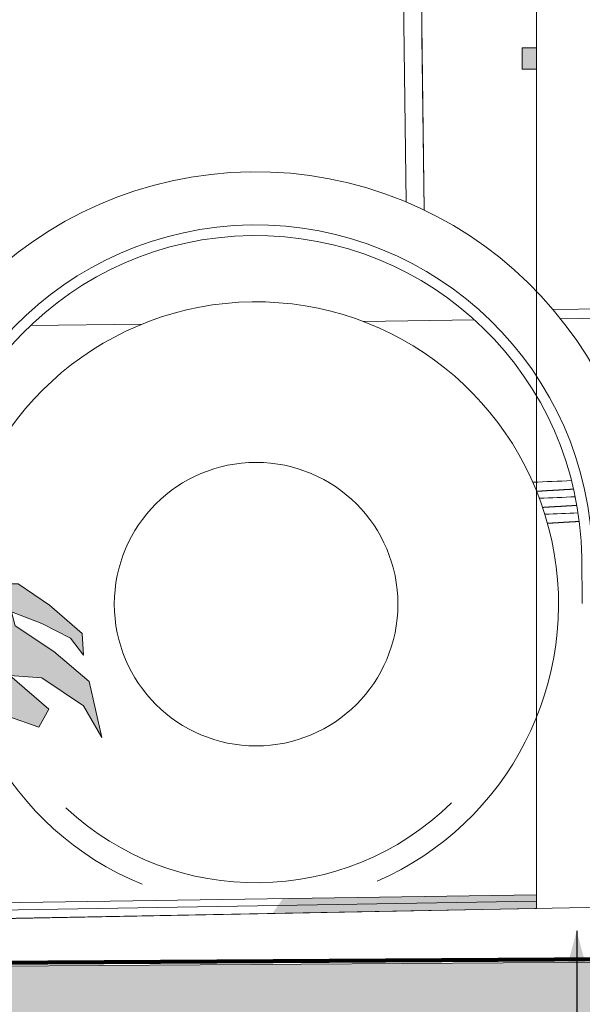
# Model space of a CAD drawing. Header units: metres. Extents: x -52 to 321, y -8 to 26.
# Tile 189 of 256: x 291.728 to 292.521, y -0.224 to 1.163. Entities that reach past the tile are written whole.
import ezdxf

# ---------------------------------------------------------------- set-up
doc = ezdxf.new("R2010")
doc.units = ezdxf.units.M
doc.header["$MEASUREMENT"] = 0
for name, color, linetype in [('10 Stütze', 7, 'Continuous'), ('30 Dachentwässerung', 7, 'Continuous'), ('60 Auffüllung gesamt', 7, 'Continuous'), ('60 Gelände 2D Übersicht', 7, 'Continuous'), ('60 Pflanzen außen', 7, 'Continuous'), ('90 Allgemein Beschriftung', 7, 'Continuous')]:
    doc.layers.add(name, color=color, linetype=linetype)
doc.dimstyles.new('ERSTELLTER_STIL__4', dxfattribs={"dimtxt": 0.18, "dimasz": 0.3648, "dimexe": 0.18, "dimexo": 0.0625, "dimgap": 0, "dimtad": 0, "dimtih": 1, "dimtoh": 1, "dimdec": 4, "dimzin": 0, "dimdsep": 46, "dimcen": 0.09, "dimadec": 0, "dimazin": 0, "dimtfac": 1, "dimtdec": 4, "dimtmove": 0, "dimatfit": 3, "dimldrblk": 'ARROWHEAD_5', "dimfxl": 1, "dimtolj": 1, "dimtzin": 0, "dimarcsym": 0})

# ---------------------------------------------------------------- blocks, each defined once
blk = doc.blocks.new('Sträucher 27[20]_2', base_point=(291.0939, -0.1688))
at = {"layer": '60 Pflanzen außen', "linetype": 'Continuous', "lineweight": 0, "true_color": 0xffffff}
blk.add_hatch(color=7, dxfattribs=at).paths.add_polyline_path([(291.3578, 0.4786), (291.3842, 0.5021), (291.4197, 0.5397), (291.3814, 0.5466), (291.4412, 0.5804), (291.4236, 0.6245), (291.337, 0.5921), (291.3201, 0.6263), (291.2478, 0.5855), (291.2595, 0.633), (291.1814, 0.6229), (291.1715, 0.6723), (291.1986, 0.7144), (291.1502, 0.7295), (291.1482, 0.8334), (291.1057, 0.7804), (291.0613, 0.7789), (291.0584, 0.7332), (291.0047, 0.7268), (290.9752, 0.7393), (290.9184, 0.7809), (290.8553, 0.7842), (290.798, 0.8142), (290.7986, 0.791), (290.7158, 0.7926), (290.6795, 0.7553), (290.7088, 0.7231), (290.7303, 0.7417), (290.7303, 0.7638), (290.7576, 0.757), (290.7478, 0.7265), (290.8006, 0.7112), (290.7596, 0.6772), (290.7693, 0.6416), (290.7771, 0.6144), (290.8318, 0.5618), (290.83, 0.5188), (290.7901, 0.5075), (290.7732, 0.555), (290.7303, 0.5686), (290.6742, 0.5912), (290.5796, 0.5838), (290.5633, 0.5662), (290.5076, 0.5794), (290.4588, 0.5674), (290.4215, 0.5354), (290.4226, 0.51), (290.4761, 0.5379), (290.4474, 0.498), (290.3894, 0.4777), (290.3714, 0.4418), (290.4056, 0.4649), (290.466, 0.4719), (290.4457, 0.4303), (290.489, 0.4269), (290.4592, 0.4161), (290.4353, 0.4029), (290.3889, 0.3699), (290.3967, 0.3511), (290.3574, 0.3212), (290.3438, 0.2855), (290.368, 0.2684), (290.3832, 0.2885), (290.3917, 0.242), (290.3455, 0.2156), (290.3483, 0.1819), (290.3641, 0.1963), (290.3855, 0.1716), (290.3999, 0.1581), (290.3828, 0.1346), (290.4322, 0.1349), (290.4389, 0.151), (290.4474, 0.118), (290.404, 0.0992), (290.3686, 0.0655), (290.3773, 0.0381), (290.4284, 0.0387), (290.386, -0.0045), (290.3984, 0.0019), (290.417, -0.0538), (290.4355, -0.0106), (290.4623, -0.0084), (290.4631, -0.0529), (290.489, -0.0397), (290.5289, -0.0864), (290.5534, -0.0832), (290.5587, -0.0774), (290.5351, -0.047), (290.5807, -0.0382), (290.5925, -0.0148), (290.6071, -0.0593), (290.6305, -0.0559), (290.6336, -0.0373), (290.6752, -0.0774), (290.702, -0.0472), (290.7236, -0.0989), (290.736, -0.0451), (290.7917, -0.0055), (290.8153, -0.0285), (290.8232, -0.0529), (290.8508, -0.0471), (290.8868, -0.0573), (290.9149, -0.0935), (290.907, -0.0138), (290.97, -0.0818), (291.0106, -0.1332), (291.0284, -0.1666), (291.1535, -0.1654), (291.181, -0.1121), (291.2306, -0.0662), (291.2646, -0.0472), (291.279, -0.0315), (291.3141, -0.029), (291.3341, -0.0554), (291.2964, -0.0823), (291.3363, -0.1048), (291.3926, -0.12), (291.3943, -0.0877), (291.4333, -0.0884), (291.4743, -0.1326), (291.486, -0.0901), (291.5327, -0.1063), (291.5583, -0.1343), (291.5895, -0.1122), (291.558, -0.0848), (291.4956, -0.0598), (291.5805, -0.0647), (291.568, -0.0392), (291.4762, -0.0205), (291.5114, 0.0151), (291.5929, -0.0183), (291.6317, -0.0139), (291.654, -0.0426), (291.6807, -0.0349), (291.6801, -0.0149), (291.6053, 0.0375), (291.6637, 0.027), (291.6815, 0.0172), (291.693, 0.027), (291.6794, 0.0491), (291.6423, 0.0575), (291.5819, 0.0649), (291.5805, 0.0986), (291.6171, 0.0869), (291.6464, 0.127), (291.5954, 0.1679), (291.6227, 0.1713), (291.6649, 0.1523), (291.6897, 0.1157), (291.7145, 0.1147), (291.695, 0.1679), (291.7126, 0.1815), (291.7555, 0.1662), (291.7692, 0.1916), (291.7145, 0.2394), (291.7595, 0.2358), (291.818, 0.1967), (291.8439, 0.1519), (291.8264, 0.2306), (291.7764, 0.2732), (291.7218, 0.3094), (291.7167, 0.3289), (291.7595, 0.3123), (291.8, 0.2919), (291.8181, 0.268), (291.8163, 0.2986), (291.7702, 0.3385), (291.7263, 0.3685), (291.6892, 0.3682), (291.6413, 0.4062), (291.6802, 0.4133), (291.6762, 0.4175), (291.67, 0.4311), (291.5851, 0.4336), (291.5277, 0.4483), (291.5173, 0.4701), (291.488, 0.4684), (291.4568, 0.4713), (291.4697, 0.4884), (291.447, 0.4894), (291.4118, 0.4769)])
at = {"layer": '60 Pflanzen außen', "color": 8, "linetype": 'Continuous', "lineweight": 18}
for p, q in [((291.1482, 0.8334), (291.1057, 0.7804)), ((291.1502, 0.7295), (291.1482, 0.8334)), ((290.8553, 0.7842), (290.798, 0.8142)), ((290.798, 0.8142), (290.7986, 0.791)), ((290.7158, 0.7926), (290.6795, 0.7553)), ((290.7986, 0.791), (290.7158, 0.7926)), ((290.9184, 0.7809), (290.8553, 0.7842)), ((290.9752, 0.7393), (290.9184, 0.7809)), ((291.0613, 0.7789), (291.0584, 0.7332)), ((291.1057, 0.7804), (291.0613, 0.7789)), ((290.7303, 0.7417), (290.7303, 0.7638)), ((290.7303, 0.7638), (290.7576, 0.757)), ((290.6795, 0.7553), (290.7088, 0.7231)), ((290.7576, 0.757), (290.7478, 0.7265)), ((290.7088, 0.7231), (290.7303, 0.7417)), ((290.7478, 0.7265), (290.8006, 0.7112)), ((291.0584, 0.7332), (291.0047, 0.7268)), ((291.0047, 0.7268), (291.0135, 0.6925)), ((291.1986, 0.7144), (291.1502, 0.7295)), ((290.8006, 0.7112), (290.7596, 0.6772)), ((291.1715, 0.6723), (291.1986, 0.7144)), ((291.0135, 0.6925), (290.9588, 0.6467)), ((290.7596, 0.6772), (290.8885, 0.611)), ((291.1814, 0.6229), (291.1715, 0.6723)), ((290.7693, 0.6416), (290.7771, 0.6144)), ((291.2595, 0.633), (291.1814, 0.6229)), ((291.2478, 0.5855), (291.2595, 0.633)), ((291.3201, 0.6263), (291.2478, 0.5855)), ((291.337, 0.5921), (291.3201, 0.6263)), ((291.4236, 0.6245), (291.337, 0.5921)), ((291.4412, 0.5804), (291.4236, 0.6245)), ((290.7771, 0.6144), (290.8318, 0.5618)), ((290.5796, 0.5838), (290.5633, 0.5662)), ((290.6742, 0.5912), (290.5796, 0.5838)), ((290.7303, 0.5686), (290.6742, 0.5912)), ((290.5076, 0.5794), (290.4588, 0.5674)), ((290.5633, 0.5662), (290.5076, 0.5794)), ((291.3814, 0.5466), (291.4412, 0.5804)), ((290.4588, 0.5674), (290.4215, 0.5354)), ((290.7732, 0.555), (290.7303, 0.5686)), ((290.7901, 0.5075), (290.7732, 0.555)), ((290.8318, 0.5618), (290.83, 0.5188)), ((291.4197, 0.5397), (291.3814, 0.5466)), ((290.4215, 0.5354), (290.4226, 0.51)), ((290.4226, 0.51), (290.4761, 0.5379)), ((290.4761, 0.5379), (290.4474, 0.498)), ((291.3842, 0.5021), (291.4197, 0.5397)), ((290.83, 0.5188), (290.7901, 0.5075)), ((290.4474, 0.498), (290.3894, 0.4777)), ((291.447, 0.4894), (291.4118, 0.4769)), ((291.4697, 0.4884), (291.447, 0.4894)), ((291.4568, 0.4713), (291.4697, 0.4884)), ((290.3894, 0.4777), (290.3714, 0.4418)), ((290.4056, 0.4649), (290.466, 0.4719)), ((290.466, 0.4719), (290.4457, 0.4303)), ((291.3842, 0.459), (291.3064, 0.4735)), ((291.3064, 0.4735), (291.3415, 0.4344)), ((291.4118, 0.4769), (291.3578, 0.4786)), ((291.3578, 0.4786), (291.3842, 0.459)), ((291.488, 0.4684), (291.4568, 0.4713)), ((291.5173, 0.4701), (291.488, 0.4684)), ((291.5277, 0.4483), (291.5173, 0.4701)), ((291.2599, 0.4214), (291.2224, 0.4463)), ((291.2224, 0.4463), (291.2243, 0.3903)), ((291.5851, 0.4336), (291.5277, 0.4483)), ((290.4457, 0.4303), (290.489, 0.4269)), ((291.2891, 0.4434), (291.2599, 0.4214)), ((291.3122, 0.4141), (291.2891, 0.4434)), ((291.3415, 0.4344), (291.3122, 0.4141)), ((291.67, 0.4311), (291.5851, 0.4336)), ((291.6762, 0.4175), (291.67, 0.4311)), ((290.489, 0.4269), (290.4592, 0.4161)), ((290.4353, 0.4029), (290.3889, 0.3699)), ((290.4592, 0.4161), (290.4353, 0.4029)), ((291.2243, 0.3903), (291.1599, 0.4073)), ((291.6413, 0.4062), (291.6802, 0.4133)), ((291.6892, 0.3682), (291.6413, 0.4062)), ((290.3889, 0.3699), (290.3967, 0.3511)), ((291.7263, 0.3685), (291.6892, 0.3682)), ((291.7702, 0.3385), (291.7263, 0.3685)), ((290.3967, 0.3511), (290.3574, 0.3212)), ((291.8163, 0.2986), (291.7702, 0.3385)), ((290.3574, 0.3212), (290.3438, 0.2855)), ((291.7218, 0.3094), (291.7167, 0.3289)), ((291.7167, 0.3289), (291.7595, 0.3123)), ((291.7764, 0.2732), (291.7218, 0.3094)), ((291.7595, 0.3123), (291.8, 0.2919)), ((290.7039, 0.2914), (290.6544, 0.2679)), ((290.7242, 0.2581), (290.7039, 0.2914)), ((291.8, 0.2919), (291.8181, 0.268)), ((291.8181, 0.268), (291.8163, 0.2986)), ((290.3438, 0.2855), (290.368, 0.2684)), ((290.368, 0.2684), (290.3832, 0.2885)), ((290.3832, 0.2885), (290.3917, 0.242)), ((290.6269, 0.2659), (290.5818, 0.2674)), ((290.5818, 0.2674), (290.5889, 0.2056)), ((290.6527, 0.2337), (290.6269, 0.2659)), ((290.6544, 0.2679), (290.6527, 0.2337)), ((291.8264, 0.2306), (291.7764, 0.2732)), ((290.776, 0.2596), (290.7068, 0.217)), ((290.7068, 0.217), (290.7242, 0.2581)), ((290.3917, 0.242), (290.3455, 0.2156)), ((290.417, 0.2435), (290.408, 0.1691)), ((290.4592, 0.2224), (290.417, 0.2435)), ((290.4952, 0.2474), (290.4592, 0.2224)), ((290.565, 0.2351), (290.4952, 0.2474)), ((291.7692, 0.1916), (291.7145, 0.2394)), ((291.7145, 0.2394), (291.7595, 0.2358)), ((290.5498, 0.199), (290.565, 0.2351)), ((291.2263, 0.2256), (291.2131, 0.2121)), ((291.3005, 0.2273), (291.2263, 0.2256)), ((291.7595, 0.2358), (291.818, 0.1967)), ((291.8439, 0.1519), (291.8264, 0.2306)), ((290.3455, 0.2156), (290.3483, 0.1819)), ((291.2131, 0.2121), (291.2745, 0.195)), ((290.3483, 0.1819), (290.3641, 0.1963)), ((290.3641, 0.1963), (290.3855, 0.1716)), ((290.5889, 0.2056), (290.5498, 0.199)), ((291.2745, 0.195), (291.236, 0.1849)), ((291.818, 0.1967), (291.8439, 0.1519)), ((291.0984, 0.1823), (291.0612, 0.1779)), ((291.1017, 0.1612), (291.0984, 0.1823)), ((291.1501, 0.19), (291.1017, 0.1612)), ((291.1853, 0.134), (291.1501, 0.19)), ((291.2107, 0.1883), (291.1853, 0.134)), ((291.2595, 0.1238), (291.2107, 0.1883)), ((291.236, 0.1849), (291.2925, 0.1348)), ((291.695, 0.1679), (291.7126, 0.1815)), ((291.7126, 0.1815), (291.7555, 0.1662)), ((291.7555, 0.1662), (291.7692, 0.1916)), ((290.408, 0.1691), (290.3828, 0.1346)), ((291.0612, 0.1779), (291.0154, 0.1595)), ((291.5954, 0.1679), (291.6227, 0.1713)), ((291.6464, 0.127), (291.5954, 0.1679)), ((291.6227, 0.1713), (291.6649, 0.1523)), ((291.7145, 0.1147), (291.695, 0.1679)), ((291.0154, 0.1595), (291.0466, 0.1425)), ((290.4322, 0.1349), (290.4389, 0.151)), ((290.4389, 0.151), (290.4474, 0.118)), ((291.0466, 0.1425), (291.0275, 0.1236)), ((291.6649, 0.1523), (291.6897, 0.1157)), ((290.3828, 0.1346), (290.4322, 0.1349)), ((291.2925, 0.1348), (291.2751, 0.1221)), ((291.6171, 0.0869), (291.6464, 0.127)), ((290.4474, 0.118), (290.404, 0.0992)), ((290.9529, 0.0865), (290.8337, 0.1119)), ((290.8337, 0.1119), (290.8415, 0.0831)), ((290.9626, 0.1221), (290.9529, 0.0865)), ((291.0173, 0.0952), (290.9626, 0.1221)), ((291.0275, 0.1236), (291.0173, 0.0952)), ((291.2751, 0.1221), (291.2595, 0.1238)), ((291.6897, 0.1157), (291.7145, 0.1147)), ((290.404, 0.0992), (290.3686, 0.0655)), ((291.5819, 0.0649), (291.5805, 0.0986)), ((291.5805, 0.0986), (291.6171, 0.0869)), ((290.8415, 0.0831), (290.8747, 0.078)), ((290.8747, 0.078), (290.8845, 0.0493)), ((290.3686, 0.0655), (290.3773, 0.0381)), ((290.7816, 0.0605), (290.7681, 0.0297)), ((290.8103, 0.0406), (290.7816, 0.0605)), ((291.6423, 0.0575), (291.5819, 0.0649)), ((291.6794, 0.0491), (291.6423, 0.0575)), ((290.8845, 0.0493), (290.9172, 0.038)), ((290.9909, -0.0175), (290.9833, 0.0486)), ((291.0213, -0.0111), (291.0152, 0.0417)), ((291.0805, -0.0752), (291.1052, 0.0436)), ((291.693, 0.027), (291.6794, 0.0491)), ((290.3773, 0.0381), (290.4284, 0.0387)), ((290.4284, 0.0387), (290.386, -0.0045)), ((290.7382, 0.041), (290.699, 0.0084)), ((290.7681, 0.0297), (290.7382, 0.041)), ((290.8615, 0.0185), (290.8103, 0.0406)), ((290.9172, 0.038), (290.9138, 0.0101)), ((291.6801, -0.0149), (291.6053, 0.0375)), ((291.6053, 0.0375), (291.6637, 0.027)), ((290.9138, 0.0101), (290.8615, 0.0185)), ((291.1202, 0.0255), (291.1017, -0.0554)), ((291.4762, -0.0205), (291.5114, 0.0151)), ((291.5114, 0.0151), (291.5929, -0.0183)), ((291.6637, 0.027), (291.6815, 0.0172)), ((291.6815, 0.0172), (291.693, 0.027)), ((290.386, -0.0045), (290.3984, 0.0019)), ((290.3984, 0.0019), (290.417, -0.0538)), ((290.699, 0.0084), (290.6482, 0.0084)), ((290.417, -0.0538), (290.4355, -0.0106)), ((290.4355, -0.0106), (290.4623, -0.0084)), ((290.4623, -0.0084), (290.4631, -0.0529)), ((290.736, -0.0451), (290.7917, -0.0055)), ((290.7917, -0.0055), (290.8153, -0.0285)), ((290.97, -0.0818), (290.907, -0.0138)), ((291.0805, -0.0752), (291.0213, -0.0111)), ((291.1639, -0.0393), (291.1265, -0.0045)), ((291.1822, -0.0368), (291.2243, -0.0103)), ((291.2243, -0.0103), (291.2438, -0.0341)), ((290.5807, -0.0382), (290.5925, -0.0148)), ((290.5925, -0.0148), (290.6071, -0.0593)), ((290.9879, -0.068), (290.9426, -0.0223)), ((291.0349, -0.0568), (290.9909, -0.0175)), ((291.568, -0.0392), (291.4762, -0.0205)), ((291.5929, -0.0183), (291.6317, -0.0139)), ((291.6317, -0.0139), (291.654, -0.0426)), ((291.6807, -0.0349), (291.6801, -0.0149)), ((290.4631, -0.0529), (290.489, -0.0397)), ((290.489, -0.0397), (290.5289, -0.0864)), ((290.5351, -0.047), (290.5807, -0.0382)), ((290.6305, -0.0559), (290.6336, -0.0373)), ((290.6336, -0.0373), (290.6752, -0.0774)), ((290.8153, -0.0285), (290.8232, -0.0529)), ((291.1822, -0.0368), (291.1639, -0.0393)), ((291.2438, -0.0341), (291.3141, -0.029)), ((291.3141, -0.029), (291.3341, -0.0554)), ((291.5805, -0.0647), (291.568, -0.0392)), ((291.654, -0.0426), (291.6807, -0.0349)), ((290.5587, -0.0774), (290.5351, -0.047)), ((290.6752, -0.0774), (290.702, -0.0472)), ((290.702, -0.0472), (290.7236, -0.0989)), ((290.7236, -0.0989), (290.736, -0.0451)), ((290.8232, -0.0529), (290.8508, -0.0471)), ((290.8508, -0.0471), (290.8868, -0.0573)), ((291.1017, -0.0554), (291.1175, -0.1258)), ((291.1726, -0.0782), (291.2244, -0.0471)), ((291.2306, -0.0662), (291.2646, -0.0472)), ((291.3341, -0.0554), (291.2964, -0.0823)), ((290.6071, -0.0593), (290.6305, -0.0559)), ((290.8868, -0.0573), (290.9149, -0.0935)), ((291.057, -0.1498), (290.9879, -0.068)), ((291.0614, -0.092), (291.0349, -0.0568)), ((291.181, -0.1121), (291.2306, -0.0662)), ((291.558, -0.0848), (291.4956, -0.0598)), ((291.4956, -0.0598), (291.5805, -0.0647)), ((290.5534, -0.0832), (290.5587, -0.0774)), ((291.0106, -0.1332), (290.97, -0.0818)), ((291.149, -0.109), (291.1726, -0.0782)), ((291.2964, -0.0823), (291.3363, -0.1048)), ((290.5289, -0.0864), (290.5534, -0.0832)), ((291.0782, -0.141), (291.0614, -0.092)), ((291.3926, -0.12), (291.3943, -0.0877)), ((291.3943, -0.0877), (291.4333, -0.0884)), ((291.4333, -0.0884), (291.4743, -0.1326)), ((291.4743, -0.1326), (291.486, -0.0901)), ((291.486, -0.0901), (291.5327, -0.1063)), ((291.5895, -0.1122), (291.558, -0.0848)), ((291.1242, -0.1586), (291.149, -0.109)), ((291.3363, -0.1048), (291.3926, -0.12)), ((291.5327, -0.1063), (291.5583, -0.1343)), ((291.1535, -0.1654), (291.181, -0.1121)), ((291.5583, -0.1343), (291.5895, -0.1122)), ((291.0106, -0.1332), (291.0284, -0.1666))]:
    blk.add_line(p, q, dxfattribs=at)
blk = doc.blocks.new('ARROWHEAD_5')
at = {"linetype": 'Continuous', "lineweight": 0}
blk.add_hatch(color=0, dxfattribs=at).paths.add_polyline_path([(-1, 0.2679), (0, 0), (-1, -0.2679)])
at = {"color": 0, "linetype": 'Continuous', "lineweight": 0}
blk.add_line((0, 0), (-1, 0), dxfattribs=at)

msp = doc.modelspace()

# ---------------------------------------------------------------- hatches: boundary and pattern name
at = {"layer": '30 Dachentwässerung', "linetype": 'Continuous', "lineweight": 0, "true_color": 0x000000}
msp.add_hatch(color=18, dxfattribs=at).paths.add_polyline_path([(292.4361, 1.0932), (292.4561, 1.0932), (292.4561, 1.1232), (292.4361, 1.1232)])
at = {"layer": '60 Auffüllung gesamt', "linetype": 'Continuous', "lineweight": 18, "true_color": 0xffa8a8}
h = msp.add_hatch(dxfattribs=at)
h.set_pattern_fill('Boden__gewachsen_0002', color=21, style=0, pattern_type=2)
h.set_pattern_definition([(45, (33626.11544, -0.00275), (-0.2121320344, 0.2121320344), []), (45, (33626.0447, 0.06797), (-0.424264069, 0.424264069), []), (45, (33625.974, 0.1387), (-0.424264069, 0.424264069), []), (135, (33625.9033, 0.20939), (0.07071067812, 0.07071067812), [0.3, -0.3])])
h.paths.add_polyline_path([(306.9179, -0.072), (286.6743, -0.2027), (286.6743, -1.3281), (315.6978, -1.5396), (317.6986, -1.561), (317.6986, -1.5436), (315.6347, -0.2512), (315.2821, -0.016)])
at = {"layer": '60 Auffüllung gesamt', "linetype": 'Continuous', "lineweight": 0, "true_color": 0x000000}
for points in [[(292.0833, -0.0898), (292.0832, -0.0899), (292.4561, -0.0833), (292.4561, -0.0826), (292.0893, -0.089), (292.0888, -0.0897)], [(292.0904, -0.0873), (292.0899, -0.0881), (292.4561, -0.0818), (292.4561, -0.0786), (292.0924, -0.0846), (292.0905, -0.0872), (292.0851, -0.0873), (292.085, -0.0874)], [(292.087, -0.0845), (292.0925, -0.0845), (292.0924, -0.0846), (292.4561, -0.0786), (292.4561, -0.0775), (292.0932, -0.0834), (292.0926, -0.0843), (292.0871, -0.0844)], [(292.0893, -0.089), (292.4561, -0.0826), (292.4561, -0.0818), (292.0899, -0.0881)], [(292.0897, -0.0807), (292.0896, -0.0809), (292.0951, -0.0808), (292.0949, -0.081), (292.4561, -0.0753), (292.4561, -0.0742), (292.0957, -0.0798), (292.0952, -0.0806)], [(292.0978, -0.0769), (292.0977, -0.077), (292.4561, -0.0716), (292.4561, -0.071), (292.0982, -0.0764), (292.0979, -0.0768), (292.0924, -0.0769), (292.0923, -0.077)], [(292.0924, -0.0846), (292.4561, -0.0786), (292.4561, -0.0786), (292.0924, -0.0846)], [(292.0932, -0.0834), (292.4561, -0.0775), (292.4561, -0.0764), (292.094, -0.0823)], [(292.094, -0.0823), (292.4561, -0.0764), (292.4561, -0.0753), (292.0949, -0.081)], [(292.0966, -0.0786), (292.0957, -0.0798), (292.4561, -0.0742), (292.4561, -0.073)], [(292.0972, -0.0778), (292.0966, -0.0786), (292.4561, -0.073), (292.4561, -0.0723)], [(292.0977, -0.077), (292.0972, -0.0778), (292.4561, -0.0723), (292.4561, -0.0716)], [(292.0982, -0.0764), (292.4561, -0.071), (292.4561, -0.0704), (292.0986, -0.0757)], [(292.0986, -0.0757), (292.4561, -0.0704), (292.4561, -0.0699), (292.099, -0.0752)], [(292.099, -0.0752), (292.4561, -0.0699), (292.4561, -0.0697), (292.0992, -0.075)], [(292.0992, -0.075), (292.4561, -0.0697), (292.4561, -0.0697), (292.0992, -0.0749)], [(289.6675, -0.1418), (289.7392, -0.1405), (289.8405, -0.1385), (290.3508, -0.1288), (290.3508, -0.1288), (290.3569, -0.1287), (290.3926, -0.128), (290.3998, -0.1279), (290.4074, -0.1278), (290.4134, -0.1277), (290.4881, -0.1262), (290.4942, -0.1261), (290.5955, -0.1242), (290.5956, -0.1242), (292.4561, -0.0889), (290.7759, -0.1208), (292.4517, -0.0889), (289.6676, -0.1416)], [(292.079, -0.0959), (292.0845, -0.0958), (292.0844, -0.0959), (292.4561, -0.0888), (292.4561, -0.0865), (292.0862, -0.0933), (292.0833, -0.0933), (292.0807, -0.0934), (292.0862, -0.0933), (292.0861, -0.0935), (292.0806, -0.0936), (292.0861, -0.0935), (292.086, -0.0937), (292.0805, -0.0938), (292.0859, -0.0937), (292.0858, -0.0939), (292.0803, -0.094), (292.0858, -0.0939), (292.0857, -0.094), (292.0802, -0.0941), (292.0857, -0.0941), (292.0856, -0.0942), (292.0801, -0.0943), (292.0855, -0.0942), (292.0854, -0.0944), (292.0799, -0.0945), (292.0854, -0.0944), (292.0853, -0.0946), (292.0798, -0.0947), (292.0853, -0.0946), (292.0851, -0.0948), (292.0797, -0.0949), (292.0851, -0.0948), (292.085, -0.095), (292.0795, -0.0951), (292.085, -0.095), (292.0849, -0.0952), (292.0794, -0.0953), (292.0849, -0.0952), (292.0847, -0.0954), (292.0793, -0.0955), (292.0847, -0.0954), (292.0846, -0.0956), (292.0791, -0.0957), (292.0846, -0.0956), (292.0845, -0.0957), (292.079, -0.0958)], [(292.0812, -0.0927), (292.0812, -0.0927), (292.0867, -0.0926), (292.0865, -0.0929), (292.4561, -0.0862), (292.4561, -0.0859), (292.0867, -0.0926), (292.0861, -0.0926)], [(292.0812, -0.0927), (292.0861, -0.0926), (292.0812, -0.0927)], [(292.082, -0.0915), (292.0875, -0.0915), (292.0874, -0.0917), (292.4561, -0.085), (292.4561, -0.0845), (292.0878, -0.0911), (292.0876, -0.0914), (292.0821, -0.0915)], [(292.0887, -0.0898), (292.0882, -0.0905), (292.4561, -0.0839), (292.4561, -0.0833), (292.0832, -0.0899)], [(292.0863, -0.0932), (292.0862, -0.0933), (292.4561, -0.0865), (292.4561, -0.0864)], [(292.0863, -0.0932), (292.4561, -0.0864), (292.4561, -0.0862), (292.0865, -0.0929)], [(292.0867, -0.0926), (292.4561, -0.0859), (292.4561, -0.0855), (292.087, -0.0922)], [(292.0874, -0.0917), (292.087, -0.0922), (292.4561, -0.0855), (292.4561, -0.085)], [(292.0878, -0.0911), (292.4561, -0.0845), (292.4561, -0.0839), (292.0882, -0.0905)]]:
    msp.add_hatch(color=18, dxfattribs=at).paths.add_polyline_path(points)

# ---------------------------------------------------------------- linework, layer by layer
at = {"color": 7, "linetype": 'Continuous', "lineweight": 13}
for p, q in [((292.2728, 0.9062), (292.2565, 2.1689)), ((292.2901, 1.5012), (292.2979, 0.895)), ((292.2979, 0.895), (292.2947, 1.1387)), ((292.4797, 0.7546), (293.6108, 0.7691)), ((292.3689, 0.7402), (292.2119, 0.7381)), ((292.3689, 0.7402), (292.2119, 0.7381)), ((292.7568, 0.7451), (292.4903, 0.7417)), ((291.9006, 0.7341), (291.7436, 0.7321)), ((292.5199, 0.4055), (292.5207, 0.3406))]:
    msp.add_line(p, q, dxfattribs=at)
at = {"color": 7, "linetype": 'Continuous', "lineweight": 13, "flags": 128}
for points in [[(292.5084, 0.5017), (292.508, 0.5017), (292.5076, 0.5017), (292.5072, 0.5017), (292.5068, 0.5017), (292.5064, 0.5016), (292.506, 0.5016), (292.5056, 0.5016), (292.5052, 0.5016), (292.5048, 0.5015), (292.5044, 0.5015), (292.504, 0.5015), (292.5035, 0.5015), (292.5031, 0.5014), (292.5027, 0.5014), (292.5023, 0.5014), (292.5019, 0.5014), (292.5015, 0.5013), (292.5011, 0.5013), (292.5007, 0.5013), (292.5003, 0.5013), (292.4999, 0.5013), (292.4995, 0.5012), (292.4991, 0.5012), (292.4987, 0.5012), (292.4983, 0.5012), (292.4979, 0.5011), (292.4975, 0.5011), (292.4971, 0.5011), (292.4966, 0.5011), (292.4962, 0.501), (292.4958, 0.501), (292.4954, 0.501), (292.495, 0.501), (292.4946, 0.5009), (292.4942, 0.5009), (292.4938, 0.5009), (292.4934, 0.5009), (292.493, 0.5008), (292.4926, 0.5008), (292.4922, 0.5008), (292.4918, 0.5008), (292.4914, 0.5008), (292.491, 0.5007), (292.4906, 0.5007), (292.4901, 0.5007), (292.4897, 0.5007), (292.4893, 0.5006), (292.4889, 0.5006), (292.4885, 0.5006), (292.4881, 0.5006), (292.4877, 0.5005), (292.4873, 0.5005), (292.4869, 0.5005), (292.4865, 0.5005), (292.4861, 0.5004), (292.4857, 0.5004), (292.4853, 0.5004), (292.4849, 0.5004), (292.4845, 0.5003), (292.4841, 0.5003), (292.4837, 0.5003), (292.4832, 0.5003), (292.4828, 0.5003), (292.4824, 0.5002), (292.482, 0.5002), (292.4816, 0.5002), (292.4812, 0.5002), (292.4808, 0.5001), (292.4804, 0.5001), (292.48, 0.5001), (292.4796, 0.5001), (292.4792, 0.5), (292.4788, 0.5), (292.4784, 0.5), (292.478, 0.5), (292.4776, 0.4999), (292.4772, 0.4999), (292.4767, 0.4999), (292.4763, 0.4999), (292.4759, 0.4998), (292.4755, 0.4998), (292.4751, 0.4998), (292.4747, 0.4998), (292.4743, 0.4998), (292.4739, 0.4997), (292.4735, 0.4997), (292.4731, 0.4997), (292.4727, 0.4997), (292.4723, 0.4996), (292.4719, 0.4996), (292.4715, 0.4996), (292.4711, 0.4996), (292.4707, 0.4995), (292.4702, 0.4995), (292.4698, 0.4995), (292.4694, 0.4995), (292.469, 0.4994), (292.4686, 0.4994), (292.4682, 0.4994), (292.4678, 0.4994), (292.4674, 0.4993), (292.467, 0.4993), (292.4666, 0.4993), (292.4662, 0.4993), (292.4658, 0.4993), (292.4654, 0.4992), (292.465, 0.4992), (292.4646, 0.4992), (292.4642, 0.4992), (292.4638, 0.4991), (292.4633, 0.4991), (292.4629, 0.4991), (292.4625, 0.4991), (292.4621, 0.499), (292.4617, 0.499), (292.4613, 0.499), (292.4609, 0.499), (292.4605, 0.4989), (292.4601, 0.4989), (292.4597, 0.4989), (292.4593, 0.4989), (292.4589, 0.4988), (292.4585, 0.4988), (292.4581, 0.4988), (292.4577, 0.4988), (292.4573, 0.4988), (292.4568, 0.4987), (292.4564, 0.4987)], [(292.5084, 0.5017), (292.508, 0.5017), (292.5076, 0.5017), (292.5072, 0.5017), (292.5068, 0.5017), (292.5064, 0.5016), (292.506, 0.5016), (292.5056, 0.5016), (292.5052, 0.5016), (292.5048, 0.5015), (292.5044, 0.5015), (292.504, 0.5015), (292.5035, 0.5015), (292.5031, 0.5014), (292.5027, 0.5014), (292.5023, 0.5014), (292.5019, 0.5014), (292.5015, 0.5013), (292.5011, 0.5013), (292.5007, 0.5013), (292.5003, 0.5013), (292.4999, 0.5013), (292.4995, 0.5012), (292.4991, 0.5012), (292.4987, 0.5012), (292.4983, 0.5012), (292.4979, 0.5011), (292.4975, 0.5011), (292.4971, 0.5011), (292.4966, 0.5011), (292.4962, 0.501), (292.4958, 0.501), (292.4954, 0.501), (292.495, 0.501), (292.4946, 0.5009), (292.4942, 0.5009), (292.4938, 0.5009), (292.4934, 0.5009), (292.493, 0.5008), (292.4926, 0.5008), (292.4922, 0.5008), (292.4918, 0.5008), (292.4914, 0.5008), (292.491, 0.5007), (292.4906, 0.5007), (292.4901, 0.5007), (292.4897, 0.5007), (292.4893, 0.5006), (292.4889, 0.5006), (292.4885, 0.5006), (292.4881, 0.5006), (292.4877, 0.5005), (292.4873, 0.5005), (292.4869, 0.5005), (292.4865, 0.5005), (292.4861, 0.5004), (292.4857, 0.5004), (292.4853, 0.5004), (292.4849, 0.5004), (292.4845, 0.5003), (292.4841, 0.5003), (292.4837, 0.5003), (292.4832, 0.5003), (292.4828, 0.5003), (292.4824, 0.5002), (292.482, 0.5002), (292.4816, 0.5002), (292.4812, 0.5002), (292.4808, 0.5001), (292.4804, 0.5001), (292.48, 0.5001), (292.4796, 0.5001), (292.4792, 0.5), (292.4788, 0.5), (292.4784, 0.5), (292.478, 0.5), (292.4776, 0.4999), (292.4772, 0.4999), (292.4767, 0.4999), (292.4763, 0.4999), (292.4759, 0.4998), (292.4755, 0.4998), (292.4751, 0.4998), (292.4747, 0.4998), (292.4743, 0.4998), (292.4739, 0.4997), (292.4735, 0.4997), (292.4731, 0.4997), (292.4727, 0.4997), (292.4723, 0.4996), (292.4719, 0.4996), (292.4715, 0.4996), (292.4711, 0.4996), (292.4707, 0.4995), (292.4702, 0.4995), (292.4698, 0.4995), (292.4694, 0.4995), (292.469, 0.4994), (292.4686, 0.4994), (292.4682, 0.4994), (292.4678, 0.4994), (292.4674, 0.4993), (292.467, 0.4993), (292.4666, 0.4993), (292.4662, 0.4993), (292.4658, 0.4993), (292.4654, 0.4992), (292.465, 0.4992), (292.4646, 0.4992), (292.4642, 0.4992), (292.4638, 0.4991), (292.4633, 0.4991), (292.4629, 0.4991), (292.4625, 0.4991), (292.4621, 0.499), (292.4617, 0.499), (292.4613, 0.499), (292.4609, 0.499), (292.4605, 0.4989), (292.4601, 0.4989), (292.4597, 0.4989), (292.4593, 0.4989), (292.4589, 0.4988), (292.4585, 0.4988), (292.4581, 0.4988), (292.4577, 0.4988), (292.4573, 0.4988), (292.4568, 0.4987), (292.4564, 0.4987)], [(292.513, 0.4788), (292.5127, 0.4788), (292.5123, 0.4788), (292.5119, 0.4788), (292.5115, 0.4788), (292.5112, 0.4787), (292.5108, 0.4787), (292.5104, 0.4787), (292.51, 0.4787), (292.5096, 0.4786), (292.5093, 0.4786), (292.5089, 0.4786), (292.5085, 0.4786), (292.5081, 0.4786), (292.5078, 0.4785), (292.5074, 0.4785), (292.507, 0.4785), (292.5066, 0.4785), (292.5063, 0.4784), (292.5059, 0.4784), (292.5055, 0.4784), (292.5051, 0.4784), (292.5047, 0.4784), (292.5044, 0.4783), (292.504, 0.4783), (292.5036, 0.4783), (292.5032, 0.4783), (292.5029, 0.4783), (292.5025, 0.4782), (292.5021, 0.4782), (292.5017, 0.4782), (292.5014, 0.4782), (292.501, 0.4781), (292.5006, 0.4781), (292.5002, 0.4781), (292.4999, 0.4781), (292.4995, 0.4781), (292.4991, 0.478), (292.4987, 0.478), (292.4983, 0.478), (292.498, 0.478), (292.4976, 0.4779), (292.4972, 0.4779), (292.4968, 0.4779), (292.4965, 0.4779), (292.4961, 0.4779), (292.4957, 0.4778), (292.4953, 0.4778), (292.495, 0.4778), (292.4946, 0.4778), (292.4942, 0.4777), (292.4938, 0.4777), (292.4934, 0.4777), (292.4931, 0.4777), (292.4927, 0.4777), (292.4923, 0.4776), (292.4919, 0.4776), (292.4916, 0.4776), (292.4912, 0.4776), (292.4908, 0.4776), (292.4904, 0.4775), (292.4901, 0.4775), (292.4897, 0.4775), (292.4893, 0.4775), (292.4889, 0.4774), (292.4886, 0.4774), (292.4882, 0.4774), (292.4878, 0.4774), (292.4874, 0.4774), (292.487, 0.4773), (292.4867, 0.4773), (292.4863, 0.4773), (292.4859, 0.4773), (292.4855, 0.4772), (292.4852, 0.4772), (292.4848, 0.4772), (292.4844, 0.4772), (292.484, 0.4772), (292.4837, 0.4771), (292.4833, 0.4771), (292.4829, 0.4771), (292.4825, 0.4771), (292.4821, 0.477), (292.4818, 0.477), (292.4814, 0.477), (292.481, 0.477), (292.4806, 0.477), (292.4803, 0.4769), (292.4799, 0.4769), (292.4795, 0.4769), (292.4791, 0.4769), (292.4788, 0.4769), (292.4784, 0.4768), (292.478, 0.4768), (292.4776, 0.4768), (292.4773, 0.4768), (292.4769, 0.4767), (292.4765, 0.4767), (292.4761, 0.4767), (292.4757, 0.4767), (292.4754, 0.4767), (292.475, 0.4766), (292.4746, 0.4766), (292.4742, 0.4766), (292.4739, 0.4766), (292.4735, 0.4765), (292.4731, 0.4765), (292.4727, 0.4765), (292.4724, 0.4765), (292.472, 0.4765), (292.4716, 0.4764), (292.4712, 0.4764), (292.4708, 0.4764), (292.4705, 0.4764), (292.4701, 0.4764), (292.4697, 0.4763), (292.4693, 0.4763), (292.469, 0.4763), (292.4686, 0.4763), (292.4682, 0.4762), (292.4678, 0.4762), (292.4675, 0.4762), (292.4671, 0.4762), (292.4667, 0.4762), (292.4663, 0.4761), (292.466, 0.4761), (292.4656, 0.4761), (292.4652, 0.4761), (292.4648, 0.476)], [(292.513, 0.4788), (292.5127, 0.4788), (292.5123, 0.4788), (292.5119, 0.4788), (292.5115, 0.4788), (292.5112, 0.4787), (292.5108, 0.4787), (292.5104, 0.4787), (292.51, 0.4787), (292.5096, 0.4786), (292.5093, 0.4786), (292.5089, 0.4786), (292.5085, 0.4786), (292.5081, 0.4786), (292.5078, 0.4785), (292.5074, 0.4785), (292.507, 0.4785), (292.5066, 0.4785), (292.5063, 0.4784), (292.5059, 0.4784), (292.5055, 0.4784), (292.5051, 0.4784), (292.5047, 0.4784), (292.5044, 0.4783), (292.504, 0.4783), (292.5036, 0.4783), (292.5032, 0.4783), (292.5029, 0.4783), (292.5025, 0.4782), (292.5021, 0.4782), (292.5017, 0.4782), (292.5014, 0.4782), (292.501, 0.4781), (292.5006, 0.4781), (292.5002, 0.4781), (292.4999, 0.4781), (292.4995, 0.4781), (292.4991, 0.478), (292.4987, 0.478), (292.4983, 0.478), (292.498, 0.478), (292.4976, 0.4779), (292.4972, 0.4779), (292.4968, 0.4779), (292.4965, 0.4779), (292.4961, 0.4779), (292.4957, 0.4778), (292.4953, 0.4778), (292.495, 0.4778), (292.4946, 0.4778), (292.4942, 0.4777), (292.4938, 0.4777), (292.4934, 0.4777), (292.4931, 0.4777), (292.4927, 0.4777), (292.4923, 0.4776), (292.4919, 0.4776), (292.4916, 0.4776), (292.4912, 0.4776), (292.4908, 0.4776), (292.4904, 0.4775), (292.4901, 0.4775), (292.4897, 0.4775), (292.4893, 0.4775), (292.4889, 0.4774), (292.4886, 0.4774), (292.4882, 0.4774), (292.4878, 0.4774), (292.4874, 0.4774), (292.487, 0.4773), (292.4867, 0.4773), (292.4863, 0.4773), (292.4859, 0.4773), (292.4855, 0.4772), (292.4852, 0.4772), (292.4848, 0.4772), (292.4844, 0.4772), (292.484, 0.4772), (292.4837, 0.4771), (292.4833, 0.4771), (292.4829, 0.4771), (292.4825, 0.4771), (292.4821, 0.477), (292.4818, 0.477), (292.4814, 0.477), (292.481, 0.477), (292.4806, 0.477), (292.4803, 0.4769), (292.4799, 0.4769), (292.4795, 0.4769), (292.4791, 0.4769), (292.4788, 0.4769), (292.4784, 0.4768), (292.478, 0.4768), (292.4776, 0.4768), (292.4773, 0.4768), (292.4769, 0.4767), (292.4765, 0.4767), (292.4761, 0.4767), (292.4757, 0.4767), (292.4754, 0.4767), (292.475, 0.4766), (292.4746, 0.4766), (292.4742, 0.4766), (292.4739, 0.4766), (292.4735, 0.4765), (292.4731, 0.4765), (292.4727, 0.4765), (292.4724, 0.4765), (292.472, 0.4765), (292.4716, 0.4764), (292.4712, 0.4764), (292.4708, 0.4764), (292.4705, 0.4764), (292.4701, 0.4764), (292.4697, 0.4763), (292.4693, 0.4763), (292.469, 0.4763), (292.4686, 0.4763), (292.4682, 0.4762), (292.4678, 0.4762), (292.4675, 0.4762), (292.4671, 0.4762), (292.4667, 0.4762), (292.4663, 0.4761), (292.466, 0.4761), (292.4656, 0.4761), (292.4652, 0.4761), (292.4648, 0.476)], [(292.5164, 0.4563), (292.5161, 0.4562), (292.5157, 0.4562), (292.5154, 0.4562), (292.515, 0.4562), (292.5147, 0.4562), (292.5143, 0.4561), (292.514, 0.4561), (292.5136, 0.4561), (292.5133, 0.4561), (292.5129, 0.4561), (292.5126, 0.456), (292.5122, 0.456), (292.5119, 0.456), (292.5115, 0.456), (292.5112, 0.456), (292.5108, 0.4559), (292.5105, 0.4559), (292.5101, 0.4559), (292.5098, 0.4559), (292.5094, 0.4558), (292.5091, 0.4558), (292.5087, 0.4558), (292.5084, 0.4558), (292.508, 0.4558), (292.5077, 0.4557), (292.5073, 0.4557), (292.507, 0.4557), (292.5066, 0.4557), (292.5063, 0.4557), (292.5059, 0.4556), (292.5056, 0.4556), (292.5052, 0.4556), (292.5049, 0.4556), (292.5045, 0.4556), (292.5042, 0.4555), (292.5038, 0.4555), (292.5035, 0.4555), (292.5031, 0.4555), (292.5028, 0.4555), (292.5024, 0.4554), (292.5021, 0.4554), (292.5017, 0.4554), (292.5014, 0.4554), (292.501, 0.4554), (292.5007, 0.4553), (292.5003, 0.4553), (292.5, 0.4553), (292.4996, 0.4553), (292.4993, 0.4553), (292.499, 0.4552), (292.4986, 0.4552), (292.4983, 0.4552), (292.4979, 0.4552), (292.4976, 0.4552), (292.4972, 0.4551), (292.4969, 0.4551), (292.4965, 0.4551), (292.4962, 0.4551), (292.4958, 0.4551), (292.4955, 0.455), (292.4951, 0.455), (292.4948, 0.455), (292.4944, 0.455), (292.4941, 0.4549), (292.4937, 0.4549), (292.4934, 0.4549), (292.493, 0.4549), (292.4927, 0.4549), (292.4923, 0.4548), (292.492, 0.4548), (292.4916, 0.4548), (292.4913, 0.4548), (292.4909, 0.4548), (292.4906, 0.4547), (292.4902, 0.4547), (292.4899, 0.4547), (292.4895, 0.4547), (292.4892, 0.4547), (292.4888, 0.4546), (292.4885, 0.4546), (292.4881, 0.4546), (292.4878, 0.4546), (292.4874, 0.4546), (292.4871, 0.4545), (292.4867, 0.4545), (292.4864, 0.4545), (292.486, 0.4545), (292.4857, 0.4545), (292.4853, 0.4544), (292.485, 0.4544), (292.4846, 0.4544), (292.4843, 0.4544), (292.4839, 0.4544), (292.4836, 0.4543), (292.4832, 0.4543), (292.4829, 0.4543), (292.4825, 0.4543), (292.4822, 0.4543), (292.4818, 0.4542), (292.4815, 0.4542), (292.4811, 0.4542), (292.4808, 0.4542), (292.4804, 0.4541), (292.4801, 0.4541), (292.4797, 0.4541), (292.4794, 0.4541), (292.479, 0.4541), (292.4787, 0.454), (292.4783, 0.454), (292.478, 0.454), (292.4776, 0.454), (292.4773, 0.454), (292.477, 0.4539), (292.4766, 0.4539), (292.4763, 0.4539), (292.4759, 0.4539), (292.4756, 0.4539), (292.4752, 0.4538), (292.4749, 0.4538), (292.4745, 0.4538), (292.4742, 0.4538), (292.4738, 0.4538), (292.4735, 0.4537), (292.4731, 0.4537), (292.4728, 0.4537), (292.4724, 0.4537), (292.4721, 0.4537), (292.4717, 0.4536)], [(292.5164, 0.4563), (292.5161, 0.4562), (292.5157, 0.4562), (292.5154, 0.4562), (292.515, 0.4562), (292.5147, 0.4562), (292.5143, 0.4561), (292.514, 0.4561), (292.5136, 0.4561), (292.5133, 0.4561), (292.5129, 0.4561), (292.5126, 0.456), (292.5122, 0.456), (292.5119, 0.456), (292.5115, 0.456), (292.5112, 0.456), (292.5108, 0.4559), (292.5105, 0.4559), (292.5101, 0.4559), (292.5098, 0.4559), (292.5094, 0.4558), (292.5091, 0.4558), (292.5087, 0.4558), (292.5084, 0.4558), (292.508, 0.4558), (292.5077, 0.4557), (292.5073, 0.4557), (292.507, 0.4557), (292.5066, 0.4557), (292.5063, 0.4557), (292.5059, 0.4556), (292.5056, 0.4556), (292.5052, 0.4556), (292.5049, 0.4556), (292.5045, 0.4556), (292.5042, 0.4555), (292.5038, 0.4555), (292.5035, 0.4555), (292.5031, 0.4555), (292.5028, 0.4555), (292.5024, 0.4554), (292.5021, 0.4554), (292.5017, 0.4554), (292.5014, 0.4554), (292.501, 0.4554), (292.5007, 0.4553), (292.5003, 0.4553), (292.5, 0.4553), (292.4996, 0.4553), (292.4993, 0.4553), (292.499, 0.4552), (292.4986, 0.4552), (292.4983, 0.4552), (292.4979, 0.4552), (292.4976, 0.4552), (292.4972, 0.4551), (292.4969, 0.4551), (292.4965, 0.4551), (292.4962, 0.4551), (292.4958, 0.4551), (292.4955, 0.455), (292.4951, 0.455), (292.4948, 0.455), (292.4944, 0.455), (292.4941, 0.4549), (292.4937, 0.4549), (292.4934, 0.4549), (292.493, 0.4549), (292.4927, 0.4549), (292.4923, 0.4548), (292.492, 0.4548), (292.4916, 0.4548), (292.4913, 0.4548), (292.4909, 0.4548), (292.4906, 0.4547), (292.4902, 0.4547), (292.4899, 0.4547), (292.4895, 0.4547), (292.4892, 0.4547), (292.4888, 0.4546), (292.4885, 0.4546), (292.4881, 0.4546), (292.4878, 0.4546), (292.4874, 0.4546), (292.4871, 0.4545), (292.4867, 0.4545), (292.4864, 0.4545), (292.486, 0.4545), (292.4857, 0.4545), (292.4853, 0.4544), (292.485, 0.4544), (292.4846, 0.4544), (292.4843, 0.4544), (292.4839, 0.4544), (292.4836, 0.4543), (292.4832, 0.4543), (292.4829, 0.4543), (292.4825, 0.4543), (292.4822, 0.4543), (292.4818, 0.4542), (292.4815, 0.4542), (292.4811, 0.4542), (292.4808, 0.4542), (292.4804, 0.4541), (292.4801, 0.4541), (292.4797, 0.4541), (292.4794, 0.4541), (292.479, 0.4541), (292.4787, 0.454), (292.4783, 0.454), (292.478, 0.454), (292.4776, 0.454), (292.4773, 0.454), (292.477, 0.4539), (292.4766, 0.4539), (292.4763, 0.4539), (292.4759, 0.4539), (292.4756, 0.4539), (292.4752, 0.4538), (292.4749, 0.4538), (292.4745, 0.4538), (292.4742, 0.4538), (292.4738, 0.4538), (292.4735, 0.4537), (292.4731, 0.4537), (292.4728, 0.4537), (292.4724, 0.4537), (292.4721, 0.4537), (292.4717, 0.4536)]]:
    msp.add_lwpolyline(points, dxfattribs=at)
at = {"color": 7, "linetype": 'Continuous', "lineweight": 13}
msp.add_circle((292.0613, 0.3397), 0.1997, dxfattribs=at)
for centre, radius, start, end in [((292.0605, 0.3996), 0.5492, 0.7355, 180.7355), ((292.0605, 0.3996), 0.4743, 0.7355, 180.7355), ((292.0605, 0.3996), 0.4594, 0.7355, 180.7355), ((292.0613, 0.3397), 0.4259, 293.596, 247.8751), ((291.7253, 18.7719), 18.2748, 272.276, 272.4469), ((291.7253, 18.7719), 18.2748, 272.276, 272.4469), ((291.7256, 18.7589), 18.2848, 272.30266, 272.46099), ((291.7256, 18.7589), 18.2848, 272.30266, 272.46099), ((291.7261, 18.736), 18.2848, 272.32528, 272.47194), ((291.7261, 18.736), 18.2848, 272.32528, 272.47194), ((292.0613, 0.3397), 0.3925, 226.9738, 314.4973)]:
    msp.add_arc(centre, radius, start, end, dxfattribs=at)
at = {"layer": '10 Stütze', "color": 7, "linetype": 'Continuous', "lineweight": 13}
msp.add_line((292.4561, -0.0889), (292.4561, 2.6619), dxfattribs=at)
at = {"layer": '30 Dachentwässerung', "color": 7, "linetype": 'Continuous', "lineweight": 13}
for p, q in [((292.4561, 1.1232), (292.4361, 1.1232)), ((292.4361, 1.0932), (292.4361, 1.1232)), ((292.4561, 1.0932), (292.4361, 1.0932))]:
    msp.add_line(p, q, dxfattribs=at)
at = {"layer": '60 Auffüllung gesamt', "color": 8, "linetype": 'Continuous', "lineweight": 18}
for p, q in [((286.4793, -0.2027), (297.0007, -0.0027)), ((283.3942, -0.2027), (292.4561, -0.0697)), ((290.6407, -0.1088), (292.4561, -0.0786)), ((286.4408, -0.2027), (292.4561, -0.0888))]:
    msp.add_line(p, q, dxfattribs=at)
at = {"layer": '60 Auffüllung gesamt', "color": 7, "linetype": 'Continuous', "lineweight": 18, "flags": 128}
msp.add_lwpolyline([(315.2821, -0.016), (306.9179, -0.072), (286.6743, -0.2027)], dxfattribs=at)
at = {"layer": '60 Gelände 2D Übersicht', "color": 7, "linetype": 'Continuous', "lineweight": 100}
msp.add_line((297.0136, -0.1357), (286.4864, -0.1945), dxfattribs=at)

# ---------------------------------------------------------------- block references
at = {"layer": '60 Pflanzen außen', "color": 8, "linetype": 'Continuous', "lineweight": 18}
msp.add_blockref('Sträucher 27[20]_2', (291.0939, -0.1688), dxfattribs=at)

# ---------------------------------------------------------------- leaders
at = {"layer": '90 Allgemein Beschriftung', "color": 7, "linetype": 'Continuous', "lineweight": 13, "annotation_type": 0, "has_hookline": 1, "hookline_direction": 0, "text_width": 1.9636}
msp.add_leader([(292.5128, -0.1207), (292.5128, -0.8484), (293.5128, -0.8386)], dimstyle='ERSTELLTER_STIL__4', dxfattribs=at)

doc.saveas('drawing.dxf')
